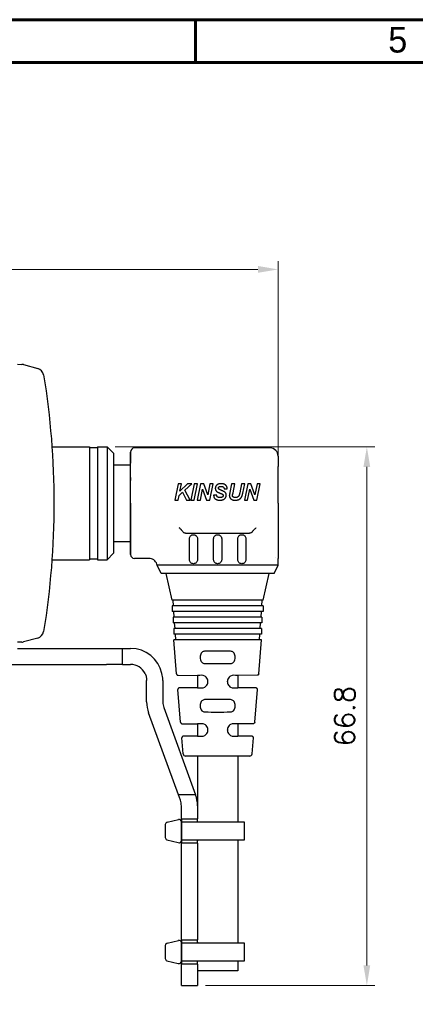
# Model space of a CAD drawing. Header units: millimetres. Extents: x 0 to 7391, y -1386 to 1502.
# Tile 103 of 127: x 6627 to 6676, y 813 to 935. Entities that reach past the tile are written whole.
import ezdxf

# ---------------------------------------------------------------- set-up
doc = ezdxf.new("R2010")
doc.units = ezdxf.units.MM
doc.header["$LTSCALE"] = 0.5
doc.layers.add('AM_5', color=3, linetype='Continuous', lineweight=25)
doc.layers.add('可見 (ISO)', color=7, linetype='Continuous', lineweight=25)
doc.layers.add('BORDER', color=7, linetype='Continuous')
doc.styles.add('尺寸標註', font='romans.shx', dxfattribs={"bigfont": 'CHINESET.SHX'})
doc.styles.add('標題欄', font='txt')
doc.dimstyles.new('CNS1$0', dxfattribs={"dimtxt": 2.5, "dimasz": 2.5, "dimexe": 1, "dimexo": 1, "dimgap": 1.5, "dimtad": 1, "dimtoh": 1, "dimdec": 1, "dimdsep": 46, "dimtxsty": '尺寸標註', "dimcen": 0, "dimclrd": 2, "dimclre": 2, "dimclrt": 1, "dimadec": 0, "dimazin": 2, "dimtp": 0.1, "dimtm": 0.1, "dimtfac": 0.71, "dimtdec": 1, "dimtmove": 0, "dimatfit": 0, "dimfxl": 0, "dimlwd": 13, "dimlwe": 13, "dimarcsym": 0})

# ---------------------------------------------------------------- blocks, each defined once
blk = doc.blocks.new('A4-英文圖框-橫式')
at = {"layer": 'BORDER', "color": 123, "linetype": 'Continuous', "lineweight": 60, "ltscale": 25.4}
for p, q in [((2350.7, 183.5), (2350.7, 188.79)), ((2151.7, 183.5), (2549.79, 183.5))]:
    blk.add_line(p, q, dxfattribs=at)
blk.add_lwpolyline([(2151.7, 188.79), (2555.09, 188.79), (2555.09, -95.06), (2151.7, -95.06)], close=True, dxfattribs=at)
at = {"color": 60, "style": '標題欄'}
blk.add_text('5', height=3.18, dxfattribs=at).set_placement((2374.61, 184.72))
blk = doc.blocks.new('結束バンド-上(轉折)')
for p, q in [((-1.15, 0), (1.15, 0)), ((-1.09, -1.76), (-1.44, -0.36)), ((1.09, -1.78), (1.43, -0.38)), ((-0.8, -2), (0.8, -2))]:
    blk.add_line(p, q)
blk.add_lwpolyline([(-1.1, 0), (1.1, 0), (1.1, 7.85), (-1.1, 7.85)], close=True)
for centre, start, end in [((-1.15, -0.3), 90, 191.3099), ((1.15, -0.3), 343.6794, 90), ((-0.8, -1.7), 191.3099, 270), ((0.8, -1.7), 270, 343.6794)]:
    blk.add_arc(centre, 0.3, start, end)
blk = doc.blocks.new('*D949')
at = {"layer": 'AM_5', "color": 2, "linetype": 'ByBlock', "lineweight": 13}
for p, q in [((6550.89, 876.53), (6550.89, 905.53)), ((6658.69, 881.1), (6658.69, 905.53)), ((6553.39, 904.53), (6656.19, 904.53))]:
    blk.add_line(p, q, dxfattribs=at)
at = {"layer": 'AM_5', "color": 2}
for points in [[(6553.39, 904.95), (6553.39, 904.11), (6550.89, 904.53)], [(6656.19, 904.95), (6656.19, 904.11), (6658.69, 904.53)]]:
    blk.add_solid(points, dxfattribs=at)
at = {"layer": 'Defpoints', "color": 0}
for p in [(6658.69, 904.53), (6658.69, 880.1), (6550.89, 875.53)]:
    blk.add_point(p, dxfattribs=at)
at = {"layer": 'AM_5', "color": 1, "insert": (6604.79, 907.28), "char_height": 2.5, "attachment_point": 5, "style": '尺寸標註'}
blk.add_mtext('107.8', dxfattribs=at)
blk = doc.blocks.new('*D955')
at = {"layer": 'AM_5', "color": 2, "linetype": 'ByBlock', "lineweight": 13}
for p, q in [((6638.48, 882.53), (6670.69, 882.53)), ((6669.69, 818.22), (6669.69, 880.03)), ((6649.69, 815.72), (6670.69, 815.72))]:
    blk.add_line(p, q, dxfattribs=at)
at = {"layer": 'AM_5', "color": 2}
for points in [[(6669.27, 880.03), (6670.11, 880.03), (6669.69, 882.53)], [(6669.27, 818.22), (6670.11, 818.22), (6669.69, 815.72)]]:
    blk.add_solid(points, dxfattribs=at)
at = {"layer": 'Defpoints', "color": 0}
for p in [(6637.48, 882.53), (6669.69, 882.53), (6648.69, 815.72)]:
    blk.add_point(p, dxfattribs=at)
at = {"layer": 'AM_5', "color": 1, "insert": (6666.94, 849.12), "char_height": 2.5, "attachment_point": 5, "rotation": 90, "style": '尺寸標註'}
blk.add_mtext('66.8', dxfattribs=at)

msp = doc.modelspace()

# ---------------------------------------------------------------- linework, layer by layer
at = {"layer": '可見 (ISO)'}
for p, q in [((6626.389, 892.78), (6626.905, 892.753)), ((6627.112, 892.72), (6628.887, 892.245)), ((6630.643, 882.53), (6635.289, 882.53)), ((6635.289, 882.53), (6635.289, 868.53)), ((6635.289, 882.43), (6636.289, 882.43)), ((6636.289, 882.53), (6636.289, 868.53)), ((6636.289, 882.53), (6637.484, 882.53)), ((6637.484, 882.53), (6637.484, 868.53)), ((6638.289, 881.725), (6637.484, 882.53)), ((6638.289, 881.725), (6638.289, 869.335)), ((6640.389, 881.88), (6640.389, 880.496)), ((6640.389, 880.496), (6640.389, 881.88)), ((6657.689, 882.38), (6640.889, 882.38)), ((6640.389, 878.739), (6640.389, 880.496)), ((6640.389, 878.739), (6640.389, 880.496)), ((6658.689, 881.38), (6658.689, 880.105)), ((6638.289, 880.28), (6640.389, 880.28)), ((6658.689, 878.348), (6658.689, 880.105)), ((6640.389, 878.739), (6640.389, 878.348)), ((6640.389, 878.348), (6640.389, 878.739)), ((6640.389, 875.53), (6640.389, 878.348)), ((6640.389, 875.53), (6640.389, 878.348)), ((6658.689, 875.53), (6658.689, 878.348)), ((6646.308, 877.93), (6645.902, 875.93)), ((6646.7, 877.93), (6646.308, 877.93)), ((6646.411, 876.509), (6646.835, 876.89)), ((6647.44, 877.93), (6646.518, 877.035)), ((6646.518, 877.035), (6646.7, 877.93)), ((6646.835, 876.89), (6647.312, 875.93)), ((6647.131, 877.156), (6647.978, 877.93)), ((6647.773, 875.93), (6647.131, 877.156)), ((6647.978, 877.93), (6647.44, 877.93)), ((6648.283, 877.93), (6647.876, 875.93)), ((6648.267, 875.93), (6648.674, 877.93)), ((6648.674, 877.93), (6648.283, 877.93)), ((6649.077, 877.93), (6648.671, 875.93)), ((6649.063, 875.93), (6649.323, 877.289)), ((6649.469, 877.93), (6649.077, 877.93)), ((6649.323, 877.289), (6649.825, 875.93)), ((6649.972, 876.571), (6649.469, 877.93)), ((6650.231, 877.93), (6649.972, 876.571)), ((6650.216, 875.93), (6650.622, 877.93)), ((6650.622, 877.93), (6650.231, 877.93)), ((6652.004, 877.315), (6652.389, 877.333)), ((6652.926, 877.93), (6652.71, 876.866)), ((6653.318, 877.93), (6652.926, 877.93)), ((6653.043, 876.571), (6653.097, 876.837)), ((6653.097, 876.837), (6653.318, 877.93)), ((6654.157, 877.93), (6653.935, 876.829)), ((6654.549, 877.93), (6654.157, 877.93)), ((6654.319, 876.796), (6654.549, 877.93)), ((6654.924, 877.93), (6654.517, 875.93)), ((6654.909, 875.93), (6655.17, 877.289)), ((6655.315, 877.93), (6654.924, 877.93)), ((6655.17, 877.289), (6655.671, 875.93)), ((6655.818, 876.571), (6655.315, 877.93)), ((6656.077, 877.93), (6655.818, 876.571)), ((6656.062, 875.93), (6656.468, 877.93)), ((6656.468, 877.93), (6656.077, 877.93)), ((6640.389, 875.53), (6640.389, 869.18)), ((6640.389, 869.18), (6640.389, 875.53)), ((6645.902, 875.93), (6646.293, 875.93)), ((6646.293, 875.93), (6646.411, 876.509)), ((6647.312, 875.93), (6647.773, 875.93)), ((6647.876, 875.93), (6648.267, 875.93)), ((6648.671, 875.93), (6649.063, 875.93)), ((6649.825, 875.93), (6650.216, 875.93)), ((6651.081, 876.545), (6650.696, 876.528)), ((6654.517, 875.93), (6654.909, 875.93)), ((6655.671, 875.93), (6656.062, 875.93)), ((6658.689, 875.53), (6658.689, 870.63)), ((6646.687, 872.235), (6646.687, 872.235)), ((6638.289, 870.78), (6640.389, 870.78)), ((6647.217, 871.83), (6655.16, 871.83)), ((6647.689, 868.53), (6647.689, 871.13)), ((6648.689, 871.13), (6648.689, 868.53)), ((6650.689, 868.53), (6650.689, 871.13)), ((6651.689, 871.13), (6651.689, 868.53)), ((6653.689, 868.53), (6653.689, 871.13)), ((6654.689, 871.13), (6654.689, 868.53)), ((6630.643, 868.53), (6635.289, 868.53)), ((6635.289, 868.63), (6636.289, 868.63)), ((6636.289, 868.53), (6637.484, 868.53)), ((6638.289, 869.335), (6637.484, 868.53)), ((6642.7, 868.68), (6640.889, 868.68)), ((6658.326, 868.751), (6658.326, 868.751)), ((6658.689, 867.83), (6658.689, 868.68)), ((6644.189, 866.83), (6643.689, 867.83)), ((6658.689, 867.83), (6643.811, 867.83)), ((6643.989, 868.049), (6643.989, 868.049)), ((6658.189, 866.83), (6658.689, 867.83)), ((6658.189, 866.83), (6644.189, 866.83)), ((6645.564, 863.49), (6644.814, 866.83)), ((6656.814, 863.49), (6657.564, 866.83)), ((6656.814, 863.49), (6645.564, 863.49)), ((6645.713, 862.79), (6645.664, 863.49)), ((6656.665, 862.79), (6656.714, 863.49)), ((6656.814, 862.79), (6645.564, 862.79)), ((6645.564, 862.79), (6645.564, 862.09)), ((6656.814, 862.79), (6656.814, 862.09)), ((6656.814, 862.09), (6645.564, 862.09)), ((6656.689, 861.39), (6645.689, 861.39)), ((6645.689, 861.39), (6645.689, 860.69)), ((6645.811, 861.39), (6645.762, 862.09)), ((6656.567, 861.39), (6656.616, 862.09)), ((6656.689, 861.39), (6656.689, 860.69)), ((6656.689, 860.69), (6645.689, 860.69)), ((6656.639, 859.99), (6645.739, 859.99)), ((6645.739, 859.99), (6645.739, 859.29)), ((6645.908, 859.99), (6645.859, 860.69)), ((6656.469, 859.99), (6656.518, 860.69)), ((6656.639, 859.99), (6656.639, 859.29)), ((6628.887, 858.815), (6627.112, 858.34)), ((6656.639, 859.29), (6645.739, 859.29)), ((6656.639, 858.59), (6645.739, 858.59)), ((6646.089, 854.375), (6645.739, 858.59)), ((6646.006, 858.59), (6645.957, 859.29)), ((6656.288, 854.375), (6656.639, 858.59)), ((6656.371, 858.59), (6656.42, 859.29)), ((6626.905, 858.307), (6626.389, 858.28)), ((6626.389, 857.53), (6637.389, 857.53)), ((6637.389, 857.53), (6639.389, 857.53)), ((6639.389, 857.53), (6640.389, 857.53)), ((6639.389, 855.53), (6639.389, 857.53)), ((6649.024, 856.426), (6649.024, 856.392)), ((6653.354, 856.392), (6653.354, 856.426)), ((6620.6, 855.53), (6637.389, 855.53)), ((6639.389, 855.53), (6637.389, 855.53)), ((6639.389, 855.53), (6640.389, 855.53)), ((6646.287, 854.191), (6648.689, 854.17)), ((6648.689, 854.17), (6648.689, 852.648)), ((6656.09, 854.191), (6653.689, 854.17)), ((6653.689, 854.17), (6653.689, 852.648)), ((6642.389, 852.935), (6642.389, 853.53)), ((6642.389, 850.883), (6642.389, 852.935)), ((6644.389, 853.53), (6644.389, 852.935)), ((6644.389, 852.935), (6644.389, 850.883)), ((6646.589, 848.37), (6646.253, 852.412)), ((6648.689, 852.648), (6646.45, 852.629)), ((6649.969, 853.372), (6649.969, 853.446)), ((6652.408, 853.365), (6652.408, 853.446)), ((6655.927, 852.629), (6653.689, 852.648)), ((6655.788, 848.37), (6656.125, 852.412)), ((6644.509, 850.199), (6648.447, 839.379)), ((6649.024, 850.426), (6649.024, 850.392)), ((6653.354, 850.392), (6653.354, 850.426)), ((6646.319, 839.379), (6642.63, 849.515)), ((6646.787, 848.187), (6648.689, 848.17)), ((6648.689, 848.17), (6648.689, 846.648)), ((6649.969, 847.372), (6649.969, 847.446)), ((6652.408, 847.372), (6652.408, 847.446)), ((6655.591, 848.187), (6653.689, 848.17)), ((6653.689, 848.17), (6653.689, 846.648)), ((6646.916, 844.444), (6646.752, 846.417)), ((6648.689, 846.648), (6646.949, 846.633)), ((6655.428, 846.633), (6653.689, 846.648)), ((6655.462, 844.444), (6655.626, 846.417)), ((6655.163, 844.169), (6647.215, 844.169)), ((6648.689, 844.169), (6648.689, 838.011)), ((6653.689, 844.169), (6653.689, 835.981)), ((6648.447, 839.379), (6646.319, 839.379)), ((6646.568, 838.695), (6646.319, 839.379)), ((6646.689, 836.679), (6646.689, 838.011)), ((6648.689, 838.011), (6648.689, 836.679)), ((6646.689, 836.379), (6646.689, 836.679)), ((6648.689, 836.679), (6648.689, 836.379)), ((6646.689, 836.379), (6646.689, 836.079)), ((6646.689, 836.379), (6648.689, 836.379)), ((6646.689, 833.679), (6646.689, 836.079)), ((6648.689, 836.079), (6648.689, 836.379)), ((6648.689, 836.079), (6648.689, 835.981)), ((6646.689, 833.679), (6646.689, 833.379)), ((6646.689, 833.079), (6646.689, 833.379)), ((6648.689, 833.379), (6646.689, 833.379)), ((6646.689, 821.679), (6646.689, 833.079)), ((6648.689, 833.777), (6648.689, 833.679)), ((6648.689, 833.379), (6648.689, 833.679)), ((6648.689, 833.379), (6648.689, 833.079)), ((6648.689, 833.079), (6648.689, 821.679)), ((6653.689, 833.777), (6653.689, 820.981)), ((6646.689, 821.379), (6646.689, 821.679)), ((6646.689, 821.379), (6646.689, 821.079)), ((6646.689, 821.379), (6648.689, 821.379)), ((6646.689, 818.679), (6646.689, 821.079)), ((6648.689, 821.679), (6648.689, 821.379)), ((6648.689, 821.079), (6648.689, 821.379)), ((6648.689, 821.079), (6648.689, 820.981)), ((6646.689, 818.679), (6646.689, 818.379)), ((6646.689, 818.079), (6646.689, 818.379)), ((6648.689, 818.379), (6646.689, 818.379)), ((6648.689, 818.777), (6648.689, 818.679)), ((6648.689, 818.379), (6648.689, 818.679)), ((6648.689, 818.379), (6648.689, 818.079)), ((6653.689, 818.777), (6653.689, 817.53)), ((6646.689, 816.716), (6646.689, 818.079)), ((6648.689, 818.079), (6648.689, 816.716)), ((6653.689, 817.53), (6648.689, 817.53)), ((6646.689, 815.716), (6646.689, 816.716)), ((6646.689, 815.716), (6648.689, 815.716)), ((6648.689, 816.716), (6648.689, 815.716))]:
    msp.add_line(p, q, dxfattribs=at)
for centre, radius, start, end in [((6626.853, 891.754), 1, 75, 87), ((6628.628, 891.279), 1, 9.15335, 75), ((6640.889, 881.88), 0.5, 90, 180), ((6657.689, 881.38), 1, 0, 90), ((6640.889, 869.18), 0.5, 180, 270), ((6628.628, 859.781), 1, 285, 350.84665), ((6626.853, 859.306), 1, 273, 285), ((6640.389, 853.53), 4, 12.74122, 90), ((6640.389, 853.53), 2, 26.17383, 90), ((6646.389, 850.883), 4, 180, 200), ((6646.389, 850.883), 2, 180, 200), ((6647.215, 844.469), 0.3, 184.7568, 270), ((6655.163, 844.469), 0.3, 270, 355.2432), ((6644.689, 838.011), 4, 0, 20), ((6644.689, 838.011), 2, 0, 20)]:
    msp.add_arc(centre, radius, start, end, dxfattribs=at)
for centre, major_axis, ratio, start_param, end_param in [((6651.189, 857.148), (2.5, 0), 0.0139635, 0.9203463, 2.2212464), ((6651.189, 855.67), (-2.5, 0), 0.0139635, 0.9203463, 2.2212464), ((6651.189, 854.148), (-2.5, 0.022), 0.0139622, 5.6213122, 6.2833217), ((6651.189, 854.148), (2.5, 0.022), 0.0139622, 6.283049, 6.9450584), ((6651.189, 852.67), (-2.5, -0.022), 0.0139622, 6.283049, 6.9450584), ((6651.189, 852.67), (-2.5, 0.022), 0.0174544, 2.4797298, 3.141745), ((6651.189, 851.148), (2.5, 0), 0.0139635, 0.9203463, 2.2212464), ((6651.189, 849.67), (-2.5, 0), 0.0139635, 0.9203463, 2.2212464), ((6651.189, 848.148), (-2.5, 0.022), 0.0139622, 5.6213122, 6.2833217), ((6651.189, 848.148), (2.5, 0.022), 0.0139622, 6.283049, 6.9450584), ((6651.189, 846.67), (-2.5, -0.022), 0.0139622, 6.283049, 6.9450584), ((6651.189, 846.67), (2.5, -0.022), 0.0139622, 5.6213122, 6.2833217)]:
    msp.add_ellipse(centre, major_axis=major_axis, ratio=ratio, start_param=start_param, end_param=end_param, dxfattribs=at)
for points, knots in [([(6629.615, 891.438), (6630.462, 886.18), (6630.889, 880.855), (6630.889, 870.205), (6630.462, 864.88), (6629.615, 859.622)], [2.98183652, 2.98183652, 2.98183652, 2.98183652, 3.14159265, 3.14159265, 3.30134879, 3.30134879, 3.30134879, 3.30134879]), ([(6651.622, 877.956), (6651.594, 877.955), (6651.539, 877.955), (6651.459, 877.946), (6651.384, 877.934), (6651.314, 877.916), (6651.249, 877.892), (6651.19, 877.864), (6651.135, 877.83), (6651.086, 877.791), (6651.043, 877.748), (6651.005, 877.703), (6650.973, 877.654), (6650.947, 877.603), (6650.926, 877.549), (6650.912, 877.493), (6650.903, 877.434), (6650.902, 877.393), (6650.902, 877.373)], [0, 0, 0, 0, 0.0000843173, 0.0001642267, 0.0002392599, 0.000310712, 0.0003785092, 0.000443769, 0.0005069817, 0.0005689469, 0.0006293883, 0.0006878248, 0.0007451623, 0.0008017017, 0.0008587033, 0.0009161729, 0.0009752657, 0.0010361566, 0.0010361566, 0.0010361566, 0.0010361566]), ([(6650.902, 877.373), (6650.902, 877.349), (6650.904, 877.304), (6650.916, 877.238), (6650.937, 877.177), (6650.965, 877.121), (6651, 877.069), (6651.042, 877.023), (6651.089, 876.981), (6651.134, 876.951), (6651.174, 876.928), (6651.208, 876.91), (6651.247, 876.89), (6651.289, 876.87), (6651.336, 876.849), (6651.387, 876.826), (6651.442, 876.802), (6651.499, 876.779), (6651.556, 876.755), (6651.608, 876.733), (6651.654, 876.712), (6651.695, 876.693), (6651.729, 876.676), (6651.758, 876.66), (6651.781, 876.647), (6651.793, 876.637), (6651.799, 876.633)], [0, 0, 0, 0, 0.0000691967, 0.0001349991, 0.0001982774, 0.000260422, 0.000322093, 0.0003833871, 0.000445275, 0.0005090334, 0.0005433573, 0.0005820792, 0.0006248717, 0.0006715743, 0.0007225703, 0.0007778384, 0.0008370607, 0.0009002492, 0.000962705, 0.0010189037, 0.0010693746, 0.0011136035, 0.0011514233, 0.001183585, 0.0012101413, 0.0012303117, 0.0012303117, 0.0012303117, 0.0012303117]), ([(6651.286, 877.414), (6651.287, 877.429), (6651.289, 877.457), (6651.304, 877.497), (6651.328, 877.534), (6651.357, 877.559), (6651.384, 877.578), (6651.408, 877.59), (6651.435, 877.6), (6651.466, 877.608), (6651.5, 877.614), (6651.537, 877.619), (6651.577, 877.622), (6651.605, 877.622), (6651.619, 877.622)], [0, 0, 0, 0, 0.000043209, 0.00008472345, 0.00012685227, 0.00017243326, 0.00019735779, 0.00022403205, 0.0002528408, 0.00028419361, 0.00031819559, 0.00035508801, 0.00039494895, 0.00043790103, 0.00043790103, 0.00043790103, 0.00043790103]), ([(6651.355, 877.274), (6651.345, 877.283), (6651.324, 877.302), (6651.302, 877.336), (6651.289, 877.374), (6651.287, 877.4), (6651.286, 877.414)], [0, 0, 0, 0, 0.00004185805, 0.00008119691, 0.00011989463, 0.0001602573, 0.0001602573, 0.0001602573, 0.0001602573]), ([(6651.661, 877.119), (6651.642, 877.127), (6651.606, 877.142), (6651.555, 877.165), (6651.509, 877.186), (6651.468, 877.206), (6651.432, 877.225), (6651.402, 877.242), (6651.376, 877.258), (6651.362, 877.269), (6651.355, 877.274)], [0, 0, 0, 0, 0.00006141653, 0.0001174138, 0.00016816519, 0.0002136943, 0.00025403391, 0.00028903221, 0.00031894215, 0.00034387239, 0.00034387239, 0.00034387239, 0.00034387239]), ([(6651.619, 877.622), (6651.634, 877.622), (6651.663, 877.622), (6651.704, 877.618), (6651.743, 877.612), (6651.779, 877.603), (6651.812, 877.592), (6651.843, 877.579), (6651.87, 877.562), (6651.895, 877.544), (6651.918, 877.523), (6651.937, 877.499), (6651.954, 877.474), (6651.97, 877.447), (6651.982, 877.416), (6651.992, 877.384), (6652, 877.35), (6652.003, 877.327), (6652.004, 877.315)], [0, 0, 0, 0, 0.00004402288, 0.00008501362, 0.00012398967, 0.00016024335, 0.00019497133, 0.00022797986, 0.0002594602, 0.00029006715, 0.0003200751, 0.00035017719, 0.00038041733, 0.00041130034, 0.00044295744, 0.00047618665, 0.00051071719, 0.0005467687, 0.0005467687, 0.0005467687, 0.0005467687]), ([(6652.389, 877.333), (6652.387, 877.356), (6652.382, 877.401), (6652.37, 877.467), (6652.35, 877.529), (6652.327, 877.588), (6652.297, 877.642), (6652.262, 877.694), (6652.221, 877.742), (6652.174, 877.786), (6652.123, 877.827), (6652.066, 877.861), (6652.004, 877.891), (6651.938, 877.915), (6651.866, 877.933), (6651.789, 877.946), (6651.707, 877.954), (6651.651, 877.955), (6651.622, 877.956)], [0, 0, 0, 0, 0.0000685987, 0.0001344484, 0.0001982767, 0.0002608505, 0.0003222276, 0.0003835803, 0.0004460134, 0.0005090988, 0.0005734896, 0.0006389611, 0.0007061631, 0.0007761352, 0.0008493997, 0.0009262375, 0.0010071, 0.0010927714, 0.0010927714, 0.0010927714, 0.0010927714]), ([(6652.115, 876.881), (6652.106, 876.889), (6652.085, 876.907), (6652.048, 876.932), (6652.003, 876.959), (6651.951, 876.988), (6651.89, 877.018), (6651.821, 877.051), (6651.744, 877.085), (6651.69, 877.107), (6651.661, 877.119)], [0, 0, 0, 0, 0.00003690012, 0.00008136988, 0.00013319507, 0.0001931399, 0.00026106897, 0.0003370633, 0.00042099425, 0.00051326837, 0.00051326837, 0.00051326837, 0.00051326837]), ([(6652.26, 876.535), (6652.26, 876.553), (6652.259, 876.586), (6652.252, 876.636), (6652.241, 876.683), (6652.225, 876.727), (6652.204, 876.77), (6652.179, 876.81), (6652.15, 876.847), (6652.127, 876.87), (6652.115, 876.881)], [0, 0, 0, 0, 0.00005188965, 0.00010178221, 0.0001497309, 0.00019713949, 0.00024404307, 0.00029097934, 0.00033873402, 0.00038760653, 0.00038760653, 0.00038760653, 0.00038760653]), ([(6652.71, 876.866), (6652.707, 876.85), (6652.701, 876.819), (6652.692, 876.776), (6652.685, 876.738), (6652.678, 876.705), (6652.672, 876.676), (6652.668, 876.653), (6652.664, 876.635), (6652.662, 876.625), (6652.661, 876.62)], [0, 0, 0, 0, 0.00004902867, 0.00009318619, 0.00013239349, 0.00016633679, 0.00019493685, 0.00021858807, 0.00023697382, 0.00025048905, 0.00025048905, 0.00025048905, 0.00025048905]), ([(6653.369, 875.904), (6653.394, 875.905), (6653.441, 875.905), (6653.511, 875.911), (6653.577, 875.919), (6653.64, 875.931), (6653.7, 875.946), (6653.757, 875.964), (6653.81, 875.986), (6653.86, 876.012), (6653.907, 876.041), (6653.951, 876.071), (6653.992, 876.103), (6654.031, 876.137), (6654.065, 876.174), (6654.097, 876.212), (6654.125, 876.253), (6654.151, 876.295), (6654.175, 876.342), (6654.198, 876.393), (6654.22, 876.448), (6654.241, 876.508), (6654.262, 876.573), (6654.282, 876.643), (6654.301, 876.718), (6654.313, 876.769), (6654.319, 876.796)], [0, 0, 0, 0, 0.0000720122, 0.0001410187, 0.0002075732, 0.0002711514, 0.0003323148, 0.0003913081, 0.0004485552, 0.0005044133, 0.0005588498, 0.0006118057, 0.0006636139, 0.0007143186, 0.0007641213, 0.0008132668, 0.0008623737, 0.0009112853, 0.0009623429, 0.0010177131, 0.0010768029, 0.0011402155, 0.0012078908, 0.0012802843, 0.0013566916, 0.0014376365, 0.0014376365, 0.0014376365, 0.0014376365]), ([(6653.935, 876.829), (6653.93, 876.808), (6653.92, 876.767), (6653.906, 876.709), (6653.891, 876.655), (6653.877, 876.606), (6653.862, 876.562), (6653.848, 876.523), (6653.834, 876.489), (6653.815, 876.449), (6653.788, 876.406), (6653.75, 876.361), (6653.706, 876.322), (6653.656, 876.291), (6653.599, 876.267), (6653.536, 876.25), (6653.466, 876.24), (6653.416, 876.238), (6653.391, 876.238)], [0, 0, 0, 0, 0.00006461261, 0.00012409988, 0.00017945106, 0.00023009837, 0.00027630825, 0.00031787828, 0.00035499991, 0.00038776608, 0.00044765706, 0.00050557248, 0.00056284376, 0.00062096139, 0.00068124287, 0.0007460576, 0.00081610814, 0.00089264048, 0.00089264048, 0.00089264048, 0.00089264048]), ([(6650.696, 876.528), (6650.696, 876.513), (6650.696, 876.483), (6650.698, 876.439), (6650.703, 876.396), (6650.711, 876.355), (6650.721, 876.315), (6650.734, 876.277), (6650.749, 876.239), (6650.767, 876.203), (6650.788, 876.169), (6650.813, 876.137), (6650.841, 876.106), (6650.873, 876.078), (6650.907, 876.05), (6650.946, 876.026), (6650.988, 876.003), (6651.033, 875.982), (6651.08, 875.964), (6651.131, 875.948), (6651.183, 875.935), (6651.237, 875.923), (6651.294, 875.915), (6651.352, 875.909), (6651.413, 875.905), (6651.454, 875.905), (6651.475, 875.904)], [0, 0, 0, 0, 0.0000447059, 0.0000878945, 0.0001300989, 0.0001716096, 0.0002120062, 0.0002520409, 0.0002917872, 0.0003315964, 0.0003715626, 0.000411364, 0.0004519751, 0.0004939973, 0.0005371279, 0.000582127, 0.0006290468, 0.0006778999, 0.0007287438, 0.0007806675, 0.000833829, 0.0008887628, 0.0009447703, 0.001003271, 0.0010631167, 0.0011252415, 0.0011252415, 0.0011252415, 0.0011252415]), ([(6651.146, 876.329), (6651.142, 876.334), (6651.132, 876.345), (6651.12, 876.364), (6651.11, 876.386), (6651.101, 876.412), (6651.094, 876.441), (6651.088, 876.473), (6651.083, 876.508), (6651.082, 876.533), (6651.081, 876.545)], [0, 0, 0, 0, 0.00002054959, 0.00004248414, 0.00006700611, 0.00009364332, 0.00012311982, 0.00015505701, 0.00019028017, 0.00022850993, 0.00022850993, 0.00022850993, 0.00022850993]), ([(6651.486, 876.238), (6651.466, 876.238), (6651.428, 876.239), (6651.373, 876.242), (6651.323, 876.25), (6651.278, 876.26), (6651.238, 876.272), (6651.203, 876.288), (6651.172, 876.307), (6651.155, 876.322), (6651.146, 876.329)], [0, 0, 0, 0, 0.00005936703, 0.00011444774, 0.00016469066, 0.00021070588, 0.0002528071, 0.00029140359, 0.00032689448, 0.00036021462, 0.00036021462, 0.00036021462, 0.00036021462]), ([(6651.475, 875.904), (6651.505, 875.905), (6651.564, 875.906), (6651.649, 875.915), (6651.729, 875.929), (6651.804, 875.949), (6651.874, 875.975), (6651.939, 876.007), (6651.999, 876.045), (6652.053, 876.088), (6652.102, 876.135), (6652.144, 876.185), (6652.18, 876.238), (6652.21, 876.293), (6652.232, 876.35), (6652.249, 876.41), (6652.259, 876.472), (6652.26, 876.514), (6652.26, 876.535)], [0, 0, 0, 0, 0.0000889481, 0.0001731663, 0.0002530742, 0.0003295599, 0.0004025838, 0.0004738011, 0.0005430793, 0.0006117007, 0.000678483, 0.0007432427, 0.0008054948, 0.0008668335, 0.0009271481, 0.0009878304, 0.0010494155, 0.0011127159, 0.0011127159, 0.0011127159, 0.0011127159]), ([(6651.876, 876.484), (6651.875, 876.475), (6651.875, 876.459), (6651.871, 876.435), (6651.864, 876.411), (6651.853, 876.389), (6651.84, 876.368), (6651.824, 876.347), (6651.805, 876.328), (6651.784, 876.309), (6651.759, 876.292), (6651.73, 876.277), (6651.698, 876.265), (6651.663, 876.255), (6651.623, 876.247), (6651.581, 876.242), (6651.535, 876.238), (6651.503, 876.238), (6651.486, 876.238)], [0, 0, 0, 0, 0.00002478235, 0.00004904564, 0.00007326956, 0.00009736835, 0.00012261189, 0.00014790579, 0.00017498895, 0.00020328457, 0.00023315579, 0.00026473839, 0.00029896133, 0.00033545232, 0.00037534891, 0.00041799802, 0.00046398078, 0.00051345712, 0.00051345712, 0.00051345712, 0.00051345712]), ([(6651.799, 876.633), (6651.81, 876.623), (6651.833, 876.603), (6651.858, 876.567), (6651.873, 876.526), (6651.875, 876.498), (6651.876, 876.484)], [0, 0, 0, 0, 0.0000462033, 0.00008917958, 0.00013076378, 0.00017325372, 0.00017325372, 0.00017325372, 0.00017325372]), ([(6652.661, 876.62), (6652.657, 876.6), (6652.649, 876.56), (6652.641, 876.521), (6652.637, 876.502)], [0, 0, 0, 0, 0.00006293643, 0.00012060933, 0.00012060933, 0.00012060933, 0.00012060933]), ([(6652.637, 876.502), (6652.638, 876.481), (6652.639, 876.439), (6652.648, 876.377), (6652.662, 876.318), (6652.684, 876.263), (6652.71, 876.21), (6652.743, 876.161), (6652.781, 876.114), (6652.825, 876.071), (6652.875, 876.031), (6652.93, 875.997), (6652.991, 875.968), (6653.057, 875.945), (6653.128, 875.927), (6653.204, 875.914), (6653.285, 875.906), (6653.341, 875.905), (6653.369, 875.904)], [0, 0, 0, 0, 0.0000637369, 0.0001252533, 0.0001851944, 0.0002435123, 0.00030189, 0.0003605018, 0.0004204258, 0.0004817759, 0.0005446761, 0.0006088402, 0.0006754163, 0.0007442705, 0.0008166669, 0.0008930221, 0.0009737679, 0.0010593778, 0.0010593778, 0.0010593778, 0.0010593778]), ([(6653.025, 876.483), (6653.028, 876.499), (6653.034, 876.529), (6653.04, 876.558), (6653.043, 876.571)], [0, 0, 0, 0, 0.000050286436, 0.000090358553, 0.000090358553, 0.000090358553, 0.000090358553]), ([(6653.391, 876.238), (6653.376, 876.238), (6653.348, 876.238), (6653.307, 876.242), (6653.269, 876.247), (6653.234, 876.254), (6653.201, 876.264), (6653.171, 876.276), (6653.143, 876.29), (6653.118, 876.306), (6653.096, 876.324), (6653.077, 876.343), (6653.061, 876.364), (6653.048, 876.385), (6653.038, 876.408), (6653.03, 876.432), (6653.026, 876.457), (6653.025, 876.474), (6653.025, 876.483)], [0, 0, 0, 0, 0.00004285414, 0.00008343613, 0.00012146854, 0.00015717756, 0.00019118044, 0.0002230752, 0.00025341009, 0.00028289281, 0.00031107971, 0.00033744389, 0.00036315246, 0.00038791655, 0.00041260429, 0.00043707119, 0.0004620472, 0.00048787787, 0.00048787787, 0.00048787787, 0.00048787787]), ([(6646.917, 871.95), (6646.879, 872.004), (6646.839, 872.056), (6646.8, 872.103), (6646.78, 872.127), (6646.761, 872.15), (6646.742, 872.172), (6646.732, 872.183), (6646.723, 872.194), (6646.714, 872.205), (6646.709, 872.21), (6646.705, 872.215), (6646.7, 872.22), (6646.695, 872.225), (6646.692, 872.229), (6646.687, 872.235), (6646.601, 872.331), (6646.509, 872.419), (6646.42, 872.494)], [0, 0, 0, 0, 0.25, 0.25, 0.25, 0.375, 0.375, 0.375, 0.4375, 0.4375, 0.4375, 0.46875, 0.46875, 0.46875, 0.5, 0.5, 0.5, 0.99999871, 0.99999871, 0.99999871, 0.99999871]), ([(6647.217, 871.83), (6647.163, 871.83), (6647.106, 871.836), (6647.027, 871.862), (6647, 871.874), (6646.953, 871.907), (6646.933, 871.927), (6646.917, 871.95)], [0.000004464, 0.000004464, 0.000004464, 0.000004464, 0.019270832, 0.019270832, 0.029541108, 0.029541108, 0.038873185, 0.038873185, 0.038873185, 0.038873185]), ([(6655.461, 871.95), (6655.444, 871.927), (6655.424, 871.907), (6655.378, 871.874), (6655.351, 871.862), (6655.272, 871.836), (6655.215, 871.83), (6655.16, 871.83)], [0.000001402, 0.000001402, 0.000001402, 0.000001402, 0.00932853, 0.00932853, 0.019592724, 0.019592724, 0.03886697, 0.03886697, 0.03886697, 0.03886697]), ([(6655.461, 871.95), (6655.528, 872.046), (6655.606, 872.143), (6655.765, 872.316), (6655.843, 872.394), (6655.934, 872.474), (6655.945, 872.484), (6655.957, 872.494)], [0.000001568, 0.000001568, 0.000001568, 0.000001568, 0.037733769, 0.037733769, 0.070683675, 0.070683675, 0.075426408, 0.075426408, 0.075426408, 0.075426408]), ([(6647.689, 871.13), (6647.689, 871.193), (6647.701, 871.259), (6647.75, 871.379), (6647.787, 871.434), (6647.874, 871.524), (6647.931, 871.564), (6648.057, 871.617), (6648.125, 871.63), (6648.251, 871.63), (6648.318, 871.618), (6648.443, 871.566), (6648.501, 871.526), (6648.589, 871.435), (6648.627, 871.38), (6648.676, 871.259), (6648.689, 871.192), (6648.689, 871.13)], [0.15772076, 0.15772076, 0.15772076, 0.15772076, 0.17651774, 0.17651774, 0.19531472, 0.19531472, 0.2162376, 0.2162376, 0.23716049, 0.23716049, 0.25756711, 0.25756711, 0.27797373, 0.27797373, 0.29670763, 0.29670763, 0.31544152, 0.31544152, 0.31544152, 0.31544152]), ([(6650.689, 871.13), (6650.689, 871.193), (6650.701, 871.26), (6650.752, 871.383), (6650.791, 871.439), (6650.88, 871.528), (6650.936, 871.566), (6651.059, 871.617), (6651.126, 871.63), (6651.251, 871.63), (6651.318, 871.617), (6651.442, 871.566), (6651.498, 871.528), (6651.587, 871.439), (6651.625, 871.383), (6651.676, 871.26), (6651.689, 871.193), (6651.689, 871.13)], [0.15072264, 0.15072264, 0.15072264, 0.15072264, 0.16956297, 0.16956297, 0.18840331, 0.18840331, 0.20724363, 0.20724363, 0.22608395, 0.22608395, 0.24492428, 0.24492428, 0.2637646, 0.2637646, 0.28260494, 0.28260494, 0.30144527, 0.30144527, 0.30144527, 0.30144527]), ([(6653.689, 871.13), (6653.689, 871.192), (6653.701, 871.259), (6653.751, 871.38), (6653.788, 871.435), (6653.876, 871.526), (6653.934, 871.566), (6654.059, 871.618), (6654.126, 871.63), (6654.253, 871.63), (6654.321, 871.617), (6654.446, 871.564), (6654.504, 871.524), (6654.59, 871.434), (6654.627, 871.379), (6654.676, 871.259), (6654.689, 871.193), (6654.689, 871.13)], [0.15772076, 0.15772076, 0.15772076, 0.15772076, 0.17645465, 0.17645465, 0.19518854, 0.19518854, 0.21559516, 0.21559516, 0.23600179, 0.23600179, 0.25692467, 0.25692467, 0.27784756, 0.27784756, 0.29664454, 0.29664454, 0.31544152, 0.31544152, 0.31544152, 0.31544152]), ([(6658.689, 870.63), (6658.689, 870.582), (6658.689, 870.521), (6658.689, 870.447), (6658.689, 870.41), (6658.689, 870.37), (6658.689, 870.327), (6658.689, 870.284), (6658.689, 870.237), (6658.689, 870.187), (6658.689, 870.159), (6658.689, 870.128), (6658.689, 870.099), (6658.689, 869.865), (6658.689, 869.689), (6658.689, 869.572), (6658.689, 869.57), (6658.689, 869.57), (6658.689, 869.567), (6658.689, 869.383), (6658.689, 869.225), (6658.689, 869.093), (6658.689, 869.088), (6658.689, 869.085), (6658.689, 869.08), (6658.689, 869.002), (6658.689, 868.929), (6658.689, 868.862), (6658.689, 868.796), (6658.689, 868.735), (6658.689, 868.68)], [0, 0, 0, 0, 0.109375, 0.109375, 0.109375, 0.1640625, 0.1640625, 0.1640625, 0.21875, 0.21875, 0.21875, 0.25, 0.25, 0.25, 0.4960938, 0.4960938, 0.4960938, 0.5, 0.5, 0.5, 0.7421875, 0.7421875, 0.7421875, 0.75, 0.75, 0.75, 0.875, 0.875, 0.875, 1, 1, 1, 1]), ([(6643.689, 867.83), (6643.673, 867.937), (6643.638, 868.042), (6643.539, 868.234), (6643.473, 868.323), (6643.317, 868.474), (6643.226, 868.537), (6643.03, 868.63), (6642.923, 868.661), (6642.777, 868.678), (6642.739, 868.68), (6642.7, 868.68)], [0, 0, 0, 0, 0.03235095, 0.03235095, 0.06486189, 0.06486189, 0.09736706, 0.09736706, 0.12987243, 0.12987243, 0.14143887, 0.14143887, 0.14143887, 0.14143887]), ([(6648.689, 868.53), (6648.689, 868.466), (6648.676, 868.399), (6648.624, 868.276), (6648.586, 868.22), (6648.497, 868.131), (6648.439, 868.092), (6648.316, 868.042), (6648.25, 868.03), (6648.126, 868.03), (6648.06, 868.042), (6647.937, 868.093), (6647.88, 868.131), (6647.792, 868.219), (6647.754, 868.275), (6647.702, 868.398), (6647.689, 868.466), (6647.689, 868.53)], [0, 0, 0, 0, 0.01909951, 0.01909951, 0.03819901, 0.03819901, 0.05824073, 0.05824073, 0.07828245, 0.07828245, 0.09866717, 0.09866717, 0.11905189, 0.11905189, 0.13839006, 0.13839006, 0.15772823, 0.15772823, 0.15772823, 0.15772823]), ([(6651.689, 868.53), (6651.689, 868.467), (6651.676, 868.4), (6651.625, 868.277), (6651.587, 868.221), (6651.498, 868.132), (6651.442, 868.094), (6651.318, 868.043), (6651.251, 868.03), (6651.126, 868.03), (6651.059, 868.043), (6650.936, 868.094), (6650.88, 868.132), (6650.791, 868.221), (6650.752, 868.277), (6650.701, 868.4), (6650.689, 868.467), (6650.689, 868.53)], [0, 0, 0, 0, 0.01884034, 0.01884034, 0.03768067, 0.03768067, 0.05652099, 0.05652099, 0.07536132, 0.07536132, 0.09420164, 0.09420164, 0.11304196, 0.11304196, 0.1318823, 0.1318823, 0.15072264, 0.15072264, 0.15072264, 0.15072264]), ([(6654.689, 868.53), (6654.689, 868.466), (6654.675, 868.398), (6654.624, 868.275), (6654.585, 868.219), (6654.497, 868.131), (6654.44, 868.093), (6654.317, 868.042), (6654.251, 868.03), (6654.127, 868.03), (6654.061, 868.042), (6653.938, 868.092), (6653.881, 868.131), (6653.792, 868.22), (6653.753, 868.276), (6653.702, 868.399), (6653.689, 868.466), (6653.689, 868.53)], [0, 0, 0, 0, 0.01933817, 0.01933817, 0.03867634, 0.03867634, 0.05906106, 0.05906106, 0.07944578, 0.07944578, 0.0994875, 0.0994875, 0.11952922, 0.11952922, 0.13862872, 0.13862872, 0.15772823, 0.15772823, 0.15772823, 0.15772823]), ([(6649.675, 857.176), (6649.54, 857.174), (6649.397, 857.146), (6649.242, 857.045), (6649.186, 856.989), (6649.108, 856.867), (6649.076, 856.789), (6649.034, 856.614), (6649.024, 856.517), (6649.024, 856.426)], [0.44754895, 0.44754895, 0.44754895, 0.44754895, 0.49779339, 0.49779339, 0.52485252, 0.52485252, 0.55220636, 0.55220636, 0.5795602, 0.5795602, 0.5795602, 0.5795602]), ([(6649.024, 856.392), (6649.024, 856.301), (6649.034, 856.205), (6649.076, 856.03), (6649.108, 855.951), (6649.186, 855.829), (6649.242, 855.773), (6649.397, 855.672), (6649.54, 855.644), (6649.675, 855.642)], [0.5795602, 0.5795602, 0.5795602, 0.5795602, 0.60691405, 0.60691405, 0.63426789, 0.63426789, 0.66132701, 0.66132701, 0.71157145, 0.71157145, 0.71157145, 0.71157145]), ([(6653.354, 856.426), (6653.354, 856.517), (6653.344, 856.614), (6653.302, 856.789), (6653.269, 856.867), (6653.192, 856.989), (6653.135, 857.045), (6652.98, 857.146), (6652.837, 857.174), (6652.703, 857.176)], [0, 0, 0, 0, 0.02735384, 0.02735384, 0.05470769, 0.05470769, 0.08176681, 0.08176681, 0.13201125, 0.13201125, 0.13201125, 0.13201125]), ([(6652.703, 855.642), (6652.837, 855.644), (6652.98, 855.672), (6653.135, 855.773), (6653.192, 855.829), (6653.269, 855.951), (6653.302, 856.03), (6653.344, 856.205), (6653.354, 856.301), (6653.354, 856.392)], [1.02710915, 1.02710915, 1.02710915, 1.02710915, 1.0773536, 1.0773536, 1.10441272, 1.10441272, 1.13176656, 1.13176656, 1.1591204, 1.1591204, 1.1591204, 1.1591204]), ([(6642.184, 854.412), (6642.25, 854.277), (6642.304, 854.127), (6642.373, 853.823), (6642.389, 853.668), (6642.389, 853.53)], [1.256789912, 1.256789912, 1.256789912, 1.256789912, 1.301090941, 1.301090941, 1.346571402, 1.346571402, 1.346571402, 1.346571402]), ([(6644.389, 853.53), (6644.389, 853.571), (6644.388, 853.613), (6644.379, 853.902), (6644.346, 854.167), (6644.29, 854.412)], [0.214907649, 0.214907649, 0.214907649, 0.214907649, 0.227982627, 0.227982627, 0.303366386, 0.303366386, 0.303366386, 0.303366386]), ([(6646.089, 854.375), (6646.091, 854.351), (6646.098, 854.328), (6646.119, 854.283), (6646.134, 854.262), (6646.172, 854.227), (6646.194, 854.213), (6646.24, 854.196), (6646.263, 854.191), (6646.287, 854.191)], [0, 0, 0, 0, 0.007117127, 0.007117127, 0.014833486, 0.014833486, 0.022549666, 0.022549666, 0.029667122, 0.029667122, 0.029667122, 0.029667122]), ([(6649.969, 853.446), (6649.969, 853.537), (6649.951, 853.633), (6649.882, 853.808), (6649.83, 853.886), (6649.719, 854.007), (6649.645, 854.063), (6649.462, 854.162), (6649.322, 854.188), (6649.217, 854.187)], [0, 0, 0, 0, 0.0273214, 0.0273214, 0.0546428, 0.0546428, 0.08158389, 0.08158389, 0.13233589, 0.13233589, 0.13233589, 0.13233589]), ([(6653.161, 854.187), (6653.056, 854.188), (6652.916, 854.162), (6652.732, 854.063), (6652.658, 854.007), (6652.547, 853.886), (6652.496, 853.808), (6652.426, 853.633), (6652.408, 853.537), (6652.408, 853.446)], [0.44729914, 0.44729914, 0.44729914, 0.44729914, 0.49805114, 0.49805114, 0.52499224, 0.52499224, 0.55231364, 0.55231364, 0.57963504, 0.57963504, 0.57963504, 0.57963504]), ([(6656.288, 854.375), (6656.286, 854.351), (6656.28, 854.328), (6656.259, 854.283), (6656.244, 854.262), (6656.206, 854.227), (6656.184, 854.213), (6656.138, 854.196), (6656.114, 854.191), (6656.09, 854.191)], [-0.029667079, -0.029667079, -0.029667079, -0.029667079, -0.022549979, -0.022549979, -0.014833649, -0.014833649, -0.007117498, -0.007117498, -0.000000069, -0.000000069, -0.000000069, -0.000000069]), ([(6646.45, 852.629), (6646.43, 852.629), (6646.41, 852.625), (6646.37, 852.612), (6646.35, 852.602), (6646.311, 852.573), (6646.294, 852.554), (6646.269, 852.513), (6646.261, 852.492), (6646.252, 852.452), (6646.251, 852.432), (6646.253, 852.412)], [-0.032979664, -0.032979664, -0.032979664, -0.032979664, -0.026905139, -0.026905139, -0.020300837, -0.020300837, -0.012441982, -0.012441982, -0.005963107, -0.005963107, -0.000000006, -0.000000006, -0.000000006, -0.000000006]), ([(6649.217, 852.631), (6649.322, 852.631), (6649.462, 852.657), (6649.646, 852.756), (6649.72, 852.812), (6649.831, 852.933), (6649.882, 853.011), (6649.951, 853.185), (6649.969, 853.282), (6649.969, 853.372)], [1.02693899, 1.02693899, 1.02693899, 1.02693899, 1.07774763, 1.07774763, 1.10472953, 1.10472953, 1.13199978, 1.13199978, 1.15927002, 1.15927002, 1.15927002, 1.15927002]), ([(6652.408, 853.365), (6652.408, 853.274), (6652.426, 853.178), (6652.495, 853.004), (6652.547, 852.926), (6652.658, 852.805), (6652.732, 852.749), (6652.915, 852.651), (6653.056, 852.625), (6653.161, 852.626)], [0.57965845, 0.57965845, 0.57965845, 0.57965845, 0.60690808, 0.60690808, 0.63415772, 0.63415772, 0.66112017, 0.66112017, 0.71191188, 0.71191188, 0.71191188, 0.71191188]), ([(6656.125, 852.412), (6656.125, 852.413), (6656.126, 852.425), (6656.124, 852.451), (6656.123, 852.461), (6656.116, 852.492), (6656.108, 852.513), (6656.084, 852.554), (6656.066, 852.573), (6656.027, 852.602), (6656.008, 852.612), (6655.967, 852.625), (6655.947, 852.629), (6655.927, 852.629)], [0, 0, 0, 0, 0.0002916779, 0.0002916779, 0.0004756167, 0.0004756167, 0.0008656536, 0.0008656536, 0.0013387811, 0.0013387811, 0.0017364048, 0.0017364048, 0.0021021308, 0.0021021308, 0.0021021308, 0.0021021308]), ([(6649.675, 851.176), (6649.54, 851.174), (6649.397, 851.146), (6649.242, 851.045), (6649.186, 850.989), (6649.108, 850.867), (6649.076, 850.789), (6649.034, 850.614), (6649.024, 850.517), (6649.024, 850.426)], [0.44754895, 0.44754895, 0.44754895, 0.44754895, 0.49779339, 0.49779339, 0.52485252, 0.52485252, 0.55220636, 0.55220636, 0.5795602, 0.5795602, 0.5795602, 0.5795602]), ([(6653.354, 850.426), (6653.354, 850.517), (6653.344, 850.614), (6653.302, 850.789), (6653.269, 850.867), (6653.192, 850.989), (6653.135, 851.045), (6652.98, 851.146), (6652.837, 851.174), (6652.703, 851.176)], [0, 0, 0, 0, 0.02735384, 0.02735384, 0.05470769, 0.05470769, 0.08176681, 0.08176681, 0.13201125, 0.13201125, 0.13201125, 0.13201125]), ([(6649.024, 850.392), (6649.024, 850.301), (6649.034, 850.205), (6649.076, 850.03), (6649.108, 849.951), (6649.186, 849.829), (6649.242, 849.773), (6649.397, 849.672), (6649.54, 849.644), (6649.675, 849.642)], [0.5795602, 0.5795602, 0.5795602, 0.5795602, 0.60691405, 0.60691405, 0.63426789, 0.63426789, 0.66132701, 0.66132701, 0.71157145, 0.71157145, 0.71157145, 0.71157145]), ([(6652.703, 849.642), (6652.837, 849.644), (6652.98, 849.672), (6653.135, 849.773), (6653.192, 849.829), (6653.269, 849.951), (6653.302, 850.03), (6653.344, 850.205), (6653.354, 850.301), (6653.354, 850.392)], [1.02710915, 1.02710915, 1.02710915, 1.02710915, 1.0773536, 1.0773536, 1.10441272, 1.10441272, 1.13176656, 1.13176656, 1.1591204, 1.1591204, 1.1591204, 1.1591204]), ([(6646.589, 848.37), (6646.591, 848.347), (6646.597, 848.323), (6646.618, 848.279), (6646.634, 848.258), (6646.671, 848.223), (6646.693, 848.209), (6646.739, 848.191), (6646.763, 848.187), (6646.787, 848.187)], [0, 0, 0, 0, 0.007117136, 0.007117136, 0.014833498, 0.014833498, 0.022549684, 0.022549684, 0.029667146, 0.029667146, 0.029667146, 0.029667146]), ([(6649.969, 847.446), (6649.969, 847.537), (6649.951, 847.633), (6649.882, 847.808), (6649.83, 847.886), (6649.719, 848.007), (6649.645, 848.063), (6649.462, 848.162), (6649.322, 848.188), (6649.217, 848.187)], [0, 0, 0, 0, 0.0273214, 0.0273214, 0.0546428, 0.0546428, 0.08158389, 0.08158389, 0.13233589, 0.13233589, 0.13233589, 0.13233589]), ([(6653.161, 848.187), (6653.056, 848.188), (6652.916, 848.162), (6652.732, 848.063), (6652.658, 848.007), (6652.547, 847.886), (6652.496, 847.808), (6652.426, 847.633), (6652.408, 847.537), (6652.408, 847.446)], [0.44729914, 0.44729914, 0.44729914, 0.44729914, 0.49805114, 0.49805114, 0.52499224, 0.52499224, 0.55231364, 0.55231364, 0.57963504, 0.57963504, 0.57963504, 0.57963504]), ([(6655.788, 848.37), (6655.786, 848.347), (6655.78, 848.323), (6655.759, 848.279), (6655.744, 848.258), (6655.706, 848.223), (6655.684, 848.209), (6655.638, 848.191), (6655.614, 848.187), (6655.591, 848.187)], [-0.029667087, -0.029667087, -0.029667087, -0.029667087, -0.022549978, -0.022549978, -0.014833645, -0.014833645, -0.007117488, -0.007117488, -0.000000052, -0.000000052, -0.000000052, -0.000000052]), ([(6646.949, 846.633), (6646.929, 846.633), (6646.909, 846.63), (6646.869, 846.617), (6646.849, 846.607), (6646.811, 846.578), (6646.793, 846.558), (6646.768, 846.517), (6646.76, 846.497), (6646.751, 846.456), (6646.75, 846.436), (6646.752, 846.417)], [-0.032979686, -0.032979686, -0.032979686, -0.032979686, -0.026920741, -0.026920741, -0.020333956, -0.020333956, -0.012473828, -0.012473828, -0.005978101, -0.005978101, -0.000000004, -0.000000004, -0.000000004, -0.000000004]), ([(6649.217, 846.631), (6649.322, 846.631), (6649.462, 846.657), (6649.646, 846.756), (6649.72, 846.812), (6649.831, 846.933), (6649.882, 847.011), (6649.951, 847.185), (6649.969, 847.282), (6649.969, 847.372)], [1.02693899, 1.02693899, 1.02693899, 1.02693899, 1.07774763, 1.07774763, 1.10472953, 1.10472953, 1.13199978, 1.13199978, 1.15927002, 1.15927002, 1.15927002, 1.15927002]), ([(6652.408, 847.372), (6652.408, 847.282), (6652.426, 847.185), (6652.495, 847.011), (6652.547, 846.933), (6652.658, 846.812), (6652.732, 846.756), (6652.915, 846.657), (6653.056, 846.631), (6653.161, 846.631)], [0.57963504, 0.57963504, 0.57963504, 0.57963504, 0.60690528, 0.60690528, 0.63417553, 0.63417553, 0.66115743, 0.66115743, 0.71196607, 0.71196607, 0.71196607, 0.71196607]), ([(6655.626, 846.417), (6655.627, 846.436), (6655.626, 846.456), (6655.617, 846.497), (6655.609, 846.517), (6655.585, 846.558), (6655.567, 846.578), (6655.528, 846.607), (6655.509, 846.617), (6655.468, 846.63), (6655.448, 846.633), (6655.428, 846.633)], [0.000000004, 0.000000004, 0.000000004, 0.000000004, 0.005977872, 0.005977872, 0.01247334, 0.01247334, 0.020333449, 0.020333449, 0.026920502, 0.026920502, 0.032979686, 0.032979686, 0.032979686, 0.032979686])]:
    msp.add_open_spline(points, degree=3, knots=knots, dxfattribs=at)
msp.add_open_spline([(6643.811, 867.83), (6643.73, 867.83), (6643.689, 867.83), (6643.689, 867.83)], degree=3, dxfattribs=at)

# ---------------------------------------------------------------- block references
msp.add_blockref('A4-英文圖框-橫式', (4297.732, 746.703))
at = {"rotation": 270}
for p in [(6646.689, 834.879), (6646.689, 819.879)]:
    msp.add_blockref('結束バンド-上(轉折)', p, dxfattribs=at)

# ---------------------------------------------------------------- dimensions: what is measured, and where the dimension line sits
at = {"layer": 'AM_5'}
dim = msp.add_linear_dim(base=(6658.689, 904.53), p1=(6550.889, 875.53), p2=(6658.689, 880.105), dimstyle='CNS1$0', override={"dimdec": 1, "dimpost": '', "dimarcsym": 1}, dxfattribs=at)
dim.commit()
dim.dimension.update_dxf_attribs({"geometry": '*D949', "text_midpoint": (6604.789, 907.28)})
dim = msp.add_linear_dim(base=(6669.689, 882.53), p1=(6648.689, 815.716), p2=(6637.484, 882.53), angle=90, dimstyle='CNS1$0', override={"dimdec": 1, "dimpost": '', "dimarcsym": 1}, dxfattribs=at)
dim.commit()
dim.dimension.update_dxf_attribs({"geometry": '*D955', "text_midpoint": (6666.939, 849.123)})

doc.saveas('drawing.dxf')
